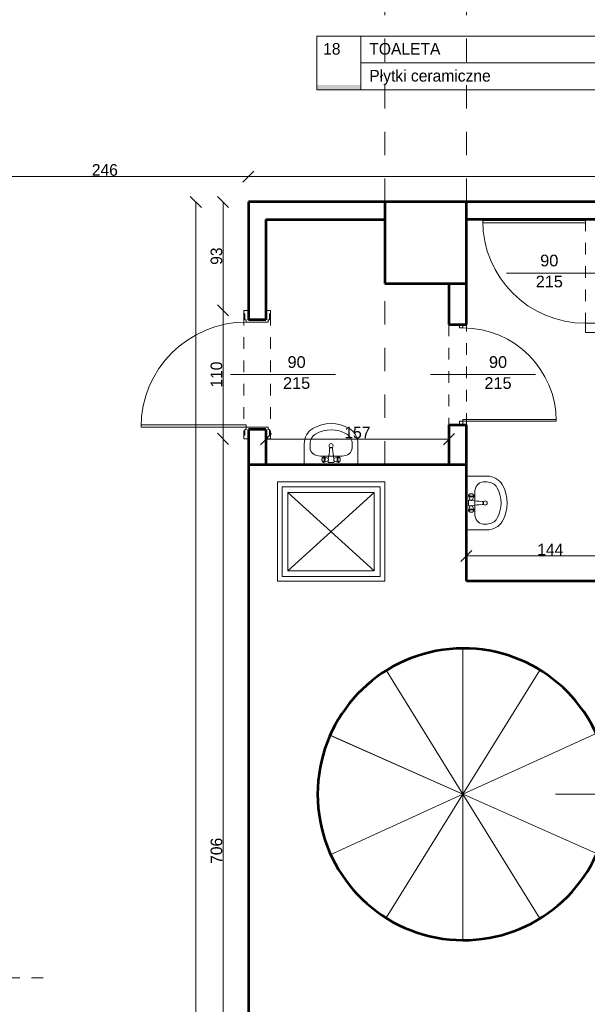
# Model space of a CAD drawing. Header units: inches. Extents: x -21887 to 84279, y -131485 to 67836.
# Tile 18 of 256: x -9347 to -4483, y -24384 to -15948. Entities that reach past the tile are written whole.
import ezdxf

# ---------------------------------------------------------------- set-up
doc = ezdxf.new("R2010")
doc.units = ezdxf.units.IN
doc.header["$MEASUREMENT"] = 0
doc.linetypes.add('Dashed', pattern=[400, 200, -200])
doc.linetypes.add('Dashed copy', pattern=[200, 100, -100])
doc.layers.get('0').update_dxf_attribs({"lineweight": 13})
doc.layers.get('Defpoints').update_dxf_attribs({"lineweight": 13})
for name, color, linetype, lineweight in [('AI_MURY', 7, 'Continuous', 53), ('Dimensioning', 7, 'Continuous', 13), ('DRZWI', 7, 'Continuous', 13), ('dzialowki', 7, 'Continuous', 53), ('Furniture & Equipment', 7, 'Continuous', 13), ('OPISY TABELKI', 7, 'Continuous', 13), ('PODCIAGI', 7, 'Continuous', 13), ('schodzy', 7, 'Continuous', 13)]:
    doc.layers.add(name, color=color, linetype=linetype, lineweight=lineweight)
doc.styles.add('GENERATED_STYLE_7', font='txt')
doc.styles.add('GENERATED_STYLE_8', font='txt')
doc.styles.add('GENERATED_STYLE_9', font='txt')
doc.styles.add('Style-Courier New', font='txt')
doc.dimstyles.new('Dimstyle_4', dxfattribs={"dimtxt": 100, "dimasz": 95, "dimexe": 0, "dimexo": 0, "dimgap": 0.09, "dimtad": 1, "dimdec": 0, "dimlfac": 0.1, "dimzin": 0, "dimdsep": 46, "dimlunit": 5, "dimtxsty": 'GENERATED_STYLE_7', "dimblk": 'ARROWHEAD_6', "dimcen": 0.09, "dimclrd": 161, "dimclre": 161, "dimclrt": 7, "dimadec": 0, "dimazin": 0, "dimtfac": 1, "dimtdec": 0, "dimtmove": 0, "dimatfit": 3, "dimfxl": 0, "dimtolj": 1, "dimtzin": 0, "dimarcsym": 0})
doc.dimstyles.new('Dimstyle_5', dxfattribs={"dimtxt": 100, "dimasz": 95, "dimexe": 0.18, "dimexo": 0, "dimgap": 0.09, "dimtad": 1, "dimtih": 1, "dimtoh": 1, "dimdec": 0, "dimlfac": 0.1, "dimzin": 0, "dimdsep": 46, "dimlunit": 5, "dimtxsty": 'GENERATED_STYLE_7', "dimblk": 'ARROWHEAD_6', "dimcen": 0.09, "dimclrd": 161, "dimclre": 161, "dimclrt": 7, "dimadec": 0, "dimazin": 0, "dimtfac": 1, "dimtdec": 0, "dimtmove": 0, "dimatfit": 3, "dimfxl": 0, "dimtolj": 1, "dimtzin": 0, "dimarcsym": 0})

# ---------------------------------------------------------------- blocks, each defined once
blk = doc.blocks.new('Basin 01_60')
at = {"layer": 'Furniture & Equipment', "color": 9, "linetype": 'Continuous'}
for p, q in [((0, 350), (0, 171.8)), ((460, 350), (0, 350)), ((460, 350), (460, 171.8)), ((138.9, 278.2), (138.9, 278.2)), ((321.1, 278.2), (138.9, 278.2)), ((151.7, 311.7), (151.5, 308.2)), ((151.7, 311.7), (151.5, 308.2)), ((151.5, 308.2), (151.7, 304.7)), ((151.5, 308.2), (151.7, 304.7)), ((152.1, 315), (151.7, 311.7)), ((152.1, 315), (151.7, 311.7)), ((151.7, 304.7), (152.1, 301.4)), ((151.7, 304.7), (152.1, 301.4)), ((152.8, 318.2), (152.1, 315)), ((152.8, 318.2), (152.1, 315)), ((152.1, 301.4), (152.8, 298.2)), ((152.1, 301.4), (152.8, 298.2)), ((153.8, 321.1), (152.8, 318.2)), ((153.8, 321.1), (152.8, 318.2)), ((152.8, 298.2), (153.8, 295.3)), ((152.8, 298.2), (153.8, 295.3)), ((155.1, 323.5), (153.8, 321.1)), ((155.1, 323.5), (153.8, 321.1)), ((153.8, 295.3), (155.1, 292.9)), ((153.8, 295.3), (155.1, 292.9)), ((156.5, 325.5), (155.1, 323.5)), ((156.5, 325.5), (155.1, 323.5)), ((155.1, 292.9), (156.5, 290.9)), ((155.1, 292.9), (156.5, 290.9)), ((158.1, 327), (156.5, 325.5)), ((158.1, 327), (156.5, 325.5)), ((156.5, 290.9), (158.1, 289.4)), ((156.5, 290.9), (158.1, 289.4)), ((162.6, 330.7), (158.1, 327)), ((162.6, 330.7), (158.1, 327)), ((159.8, 327.9), (158.1, 327)), ((159.8, 327.9), (158.1, 327)), ((158.1, 289.4), (159.8, 288.5)), ((162.6, 285.6), (158.1, 289.4)), ((158.1, 289.4), (159.8, 288.5)), ((162.6, 285.6), (158.1, 289.4)), ((161.5, 328.2), (159.8, 327.9)), ((161.5, 328.2), (159.8, 327.9)), ((159.8, 288.5), (161.5, 288.2)), ((159.8, 288.5), (161.5, 288.2)), ((163.2, 327.9), (161.5, 328.2)), ((163.2, 327.9), (161.5, 328.2)), ((161.5, 288.2), (163.2, 288.5)), ((161.5, 288.2), (163.2, 288.5)), ((164.6, 331.8), (162.6, 330.7)), ((164.6, 331.8), (162.6, 330.7)), ((162.6, 285.6), (164.6, 284.6)), ((162.6, 285.6), (164.6, 284.6)), ((164.9, 327), (163.2, 327.9)), ((164.9, 327), (163.2, 327.9)), ((163.2, 288.5), (164.9, 289.4)), ((163.2, 288.5), (164.9, 289.4)), ((166.7, 332.2), (164.6, 331.8)), ((166.7, 332.2), (164.6, 331.8)), ((164.6, 284.6), (166.7, 284.2)), ((164.6, 284.6), (166.7, 284.2)), ((166.5, 325.5), (164.9, 327)), ((166.5, 325.5), (164.9, 327)), ((164.9, 289.4), (166.5, 290.9)), ((164.9, 289.4), (166.5, 290.9)), ((167.9, 323.5), (166.5, 325.5)), ((167.9, 323.5), (166.5, 325.5)), ((166.5, 290.9), (167.9, 292.9)), ((166.5, 290.9), (167.9, 292.9)), ((168.8, 331.8), (166.7, 332.2)), ((168.8, 331.8), (166.7, 332.2)), ((166.7, 284.2), (168.8, 284.6)), ((166.7, 284.2), (168.8, 284.6)), ((169.2, 321.1), (167.9, 323.5)), ((169.2, 321.1), (167.9, 323.5)), ((167.9, 292.9), (169.2, 295.3)), ((167.9, 292.9), (169.2, 295.3)), ((170.8, 330.7), (168.8, 331.8)), ((202.4, 320), (168.8, 331.8)), ((170.8, 330.7), (168.8, 331.8)), ((202.4, 320), (168.8, 331.8)), ((202.4, 296.4), (168.8, 284.6)), ((202.4, 296.4), (168.8, 284.6)), ((168.8, 284.6), (170.8, 285.6)), ((168.8, 284.6), (170.8, 285.6)), ((170.2, 318.2), (169.2, 321.1)), ((170.2, 318.2), (169.2, 321.1)), ((169.2, 295.3), (170.2, 298.2)), ((169.2, 295.3), (170.2, 298.2)), ((170.9, 315), (170.2, 318.2)), ((170.9, 315), (170.2, 318.2)), ((170.2, 298.2), (170.9, 301.4)), ((170.2, 298.2), (170.9, 301.4)), ((172.7, 329), (170.8, 330.7)), ((172.7, 329), (170.8, 330.7)), ((170.8, 285.6), (172.7, 287.4)), ((170.8, 285.6), (172.7, 287.4)), ((171.4, 311.7), (170.9, 315)), ((171.4, 311.7), (170.9, 315)), ((170.9, 301.4), (171.4, 304.7)), ((170.9, 301.4), (171.4, 304.7)), ((171.5, 308.2), (171.4, 311.7)), ((171.5, 308.2), (171.4, 311.7)), ((171.4, 304.7), (171.5, 308.2)), ((171.4, 304.7), (171.5, 308.2)), ((174.4, 326.6), (172.7, 329)), ((174.4, 326.6), (172.7, 329)), ((172.7, 287.4), (174.4, 289.8)), ((172.7, 287.4), (174.4, 289.8)), ((175.9, 323.6), (174.4, 326.6)), ((175.9, 323.6), (174.4, 326.6)), ((174.4, 289.8), (175.9, 292.8)), ((174.4, 289.8), (175.9, 292.8)), ((177.1, 320.2), (175.9, 323.6)), ((177.1, 320.2), (175.9, 323.6)), ((175.9, 292.8), (177.1, 296.2)), ((175.9, 292.8), (177.1, 296.2)), ((178, 316.4), (177.1, 320.2)), ((178, 316.4), (177.1, 320.2)), ((177.1, 296.2), (178, 300)), ((177.1, 296.2), (178, 300)), ((178.5, 312.4), (178, 316.4)), ((178.5, 312.4), (178, 316.4)), ((178, 300), (178.5, 304)), ((178, 300), (178.5, 304)), ((178.7, 308.2), (178.5, 312.4)), ((178.7, 308.2), (178.5, 312.4)), ((178.5, 304), (178.7, 308.2)), ((178.5, 304), (178.7, 308.2)), ((203.4, 319.5), (202.4, 320)), ((203.4, 319.5), (202.4, 320)), ((202.4, 296.4), (203.4, 296.9)), ((202.4, 296.4), (203.4, 296.9)), ((204.3, 318.6), (203.4, 319.5)), ((204.3, 318.6), (203.4, 319.5)), ((203.4, 296.9), (204.3, 297.8)), ((203.4, 296.9), (204.3, 297.8)), ((205.2, 317.4), (204.3, 318.6)), ((205.2, 317.4), (204.3, 318.6)), ((204.3, 297.8), (205.2, 299)), ((204.3, 297.8), (205.2, 299)), ((206.7, 318.2), (204.6, 318.2)), ((206.7, 318.2), (204.6, 318.2)), ((207.1, 298.2), (204.6, 298.2)), ((207.1, 298.2), (204.6, 298.2)), ((205.2, 331.2), (205, 330.7)), ((205.2, 331.2), (205, 330.7)), ((205, 330.7), (205, 330.2)), ((205, 330.7), (205, 330.2)), ((205, 330.2), (205, 318.2)), ((205, 330.2), (205, 318.2)), ((205, 298.2), (205, 296.2)), ((205, 298.2), (205, 296.2)), ((205, 296.2), (205, 295.7)), ((205, 296.2), (205, 295.7)), ((205, 295.7), (205.2, 295.2)), ((205, 295.7), (205.2, 295.2)), ((205.4, 331.7), (205.2, 331.2)), ((205.4, 331.7), (205.2, 331.2)), ((205.9, 315.9), (205.2, 317.4)), ((205.9, 315.9), (205.2, 317.4)), ((205.2, 299), (205.9, 300.5)), ((205.2, 299), (205.9, 300.5)), ((205.2, 295.2), (208.1, 288.3)), ((205.2, 295.2), (208.1, 288.3)), ((205.7, 332.1), (205.4, 331.7)), ((205.7, 332.1), (205.4, 331.7)), ((206.1, 332.5), (205.7, 332.1)), ((206.1, 332.5), (205.7, 332.1)), ((206.5, 314.2), (205.9, 315.9)), ((206.5, 314.2), (205.9, 315.9)), ((205.9, 300.5), (206.5, 302.2)), ((205.9, 300.5), (206.5, 302.2)), ((206.5, 332.8), (206.1, 332.5)), ((206.5, 332.8), (206.1, 332.5)), ((207, 333), (206.5, 332.8)), ((207, 333), (206.5, 332.8)), ((207, 312.3), (206.5, 314.2)), ((207, 312.3), (206.5, 314.2)), ((206.5, 302.2), (207, 304.1)), ((206.5, 302.2), (207, 304.1)), ((207.5, 333.2), (207, 333)), ((207.5, 333.2), (207, 333)), ((207.2, 310.3), (207, 312.3)), ((207.2, 310.3), (207, 312.3)), ((207, 304.1), (207.2, 306.1)), ((207, 304.1), (207.2, 306.1)), ((207.3, 308.2), (207.2, 310.3)), ((207.3, 308.2), (207.2, 310.3)), ((207.2, 306.1), (207.3, 308.2)), ((207.2, 306.1), (207.3, 308.2)), ((208, 333.2), (207.5, 333.2)), ((208, 333.2), (207.5, 333.2)), ((252, 333.2), (208, 333.2)), ((252, 333.2), (208, 333.2)), ((208, 288.6), (210.7, 276.6)), ((208, 288.6), (210.7, 276.6)), ((210.7, 276.6), (213, 260.3)), ((210.7, 276.6), (213, 260.3)), ((213, 260.4), (215, 239.3)), ((213, 260.4), (215, 239.3)), ((247, 260.4), (245, 239.3)), ((247, 260.4), (245, 239.3)), ((249.3, 276.6), (247, 260.3)), ((249.3, 276.6), (247, 260.3)), ((252, 288.6), (249.3, 276.6)), ((252, 288.6), (249.3, 276.6)), ((254.8, 295.2), (251.9, 288.3)), ((254.8, 295.2), (251.9, 288.3)), ((252.5, 333.2), (252, 333.2)), ((252.5, 333.2), (252, 333.2)), ((253, 333), (252.5, 333.2)), ((253, 333), (252.5, 333.2)), ((252.8, 310.3), (252.7, 308.2)), ((252.8, 310.3), (252.7, 308.2)), ((252.7, 308.2), (252.8, 306.1)), ((252.7, 308.2), (252.8, 306.1)), ((253, 312.3), (252.8, 310.3)), ((253, 312.3), (252.8, 310.3)), ((252.8, 306.1), (253, 304.1)), ((252.8, 306.1), (253, 304.1)), ((253.5, 332.8), (253, 333)), ((253.5, 332.8), (253, 333)), ((253.5, 314.2), (253, 312.3)), ((253.5, 314.2), (253, 312.3)), ((253, 304.1), (253.5, 302.2)), ((253, 304.1), (253.5, 302.2)), ((255.4, 298.2), (253.2, 298.2)), ((255.4, 298.2), (253.2, 298.2)), ((253.9, 332.5), (253.5, 332.8)), ((253.9, 332.5), (253.5, 332.8)), ((255.4, 318.2), (253.5, 318.2)), ((255.4, 318.2), (253.5, 318.2)), ((254.1, 315.9), (253.5, 314.2)), ((254.1, 315.9), (253.5, 314.2)), ((253.5, 302.2), (254.1, 300.5)), ((253.5, 302.2), (254.1, 300.5)), ((254.3, 332.1), (253.9, 332.5)), ((254.3, 332.1), (253.9, 332.5)), ((254.8, 317.4), (254.1, 315.9)), ((254.8, 317.4), (254.1, 315.9)), ((254.1, 300.5), (254.8, 299)), ((254.1, 300.5), (254.8, 299)), ((254.6, 331.7), (254.3, 332.1)), ((254.6, 331.7), (254.3, 332.1)), ((254.8, 331.2), (254.6, 331.7)), ((254.8, 331.2), (254.6, 331.7)), ((255, 330.7), (254.8, 331.2)), ((255, 330.7), (254.8, 331.2)), ((255.7, 318.6), (254.8, 317.4)), ((255.7, 318.6), (254.8, 317.4)), ((254.8, 299), (255.7, 297.8)), ((254.8, 299), (255.7, 297.8)), ((254.8, 295.2), (255, 295.7)), ((254.8, 295.2), (255, 295.7)), ((255, 330.2), (255, 330.7)), ((255, 330.2), (255, 330.7)), ((255, 318.2), (255, 330.2)), ((255, 318.2), (255, 330.2)), ((255, 296.2), (255, 298.2)), ((255, 296.2), (255, 298.2)), ((255, 295.7), (255, 296.2)), ((255, 295.7), (255, 296.2)), ((256.6, 319.5), (255.7, 318.6)), ((256.6, 319.5), (255.7, 318.6)), ((255.7, 297.8), (256.6, 296.9)), ((255.7, 297.8), (256.6, 296.9)), ((257.6, 320), (256.6, 319.5)), ((257.6, 320), (256.6, 319.5)), ((256.6, 296.9), (257.6, 296.4)), ((256.6, 296.9), (257.6, 296.4)), ((257.6, 320), (291.2, 331.8)), ((257.6, 320), (291.2, 331.8)), ((257.6, 296.4), (291.2, 284.6)), ((257.6, 296.4), (291.2, 284.6)), ((281.5, 312.4), (281.3, 308.2)), ((281.5, 312.4), (281.3, 308.2)), ((281.3, 308.2), (281.5, 304)), ((281.3, 308.2), (281.5, 304)), ((282, 316.4), (281.5, 312.4)), ((282, 316.4), (281.5, 312.4)), ((281.5, 304), (282, 300)), ((281.5, 304), (282, 300)), ((282.9, 320.2), (282, 316.4)), ((282.9, 320.2), (282, 316.4)), ((282, 300), (282.9, 296.2)), ((282, 300), (282.9, 296.2)), ((284.1, 323.6), (282.9, 320.2)), ((284.1, 323.6), (282.9, 320.2)), ((282.9, 296.2), (284.1, 292.8)), ((282.9, 296.2), (284.1, 292.8)), ((285.6, 326.6), (284.1, 323.6)), ((285.6, 326.6), (284.1, 323.6)), ((284.1, 292.8), (285.6, 289.8)), ((284.1, 292.8), (285.6, 289.8)), ((287.3, 329), (285.6, 326.6)), ((287.3, 329), (285.6, 326.6)), ((285.6, 289.8), (287.3, 287.4)), ((285.6, 289.8), (287.3, 287.4)), ((289.2, 330.7), (287.3, 329)), ((289.2, 330.7), (287.3, 329)), ((287.3, 287.4), (289.2, 285.6)), ((287.3, 287.4), (289.2, 285.6)), ((288.6, 311.7), (288.5, 308.2)), ((288.6, 311.7), (288.5, 308.2)), ((288.5, 308.2), (288.6, 304.7)), ((288.5, 308.2), (288.6, 304.7)), ((289.1, 315), (288.6, 311.7)), ((289.1, 315), (288.6, 311.7)), ((288.6, 304.7), (289.1, 301.4)), ((288.6, 304.7), (289.1, 301.4)), ((289.8, 318.2), (289.1, 315)), ((289.8, 318.2), (289.1, 315)), ((289.1, 301.4), (289.8, 298.2)), ((289.1, 301.4), (289.8, 298.2)), ((291.2, 331.8), (289.2, 330.7)), ((291.2, 331.8), (289.2, 330.7)), ((289.2, 285.6), (291.2, 284.6)), ((289.2, 285.6), (291.2, 284.6)), ((290.8, 321.1), (289.8, 318.2)), ((290.8, 321.1), (289.8, 318.2)), ((289.8, 298.2), (290.8, 295.3)), ((289.8, 298.2), (290.8, 295.3)), ((292.1, 323.5), (290.8, 321.1)), ((292.1, 323.5), (290.8, 321.1)), ((290.8, 295.3), (292.1, 292.9)), ((290.8, 295.3), (292.1, 292.9)), ((293.3, 332.2), (291.2, 331.8)), ((293.3, 332.2), (291.2, 331.8)), ((291.2, 284.6), (293.3, 284.2)), ((291.2, 284.6), (293.3, 284.2)), ((293.5, 325.5), (292.1, 323.5)), ((293.5, 325.5), (292.1, 323.5)), ((292.1, 292.9), (293.5, 290.9)), ((292.1, 292.9), (293.5, 290.9)), ((295.4, 331.8), (293.3, 332.2)), ((295.4, 331.8), (293.3, 332.2)), ((293.3, 284.2), (295.4, 284.6)), ((293.3, 284.2), (295.4, 284.6)), ((295.1, 327), (293.5, 325.5)), ((295.1, 327), (293.5, 325.5)), ((293.5, 290.9), (295.1, 289.4)), ((293.5, 290.9), (295.1, 289.4)), ((296.8, 327.9), (295.1, 327)), ((296.8, 327.9), (295.1, 327)), ((295.1, 289.4), (296.8, 288.5)), ((295.1, 289.4), (296.8, 288.5)), ((297.4, 330.7), (295.4, 331.8)), ((297.4, 330.7), (295.4, 331.8)), ((295.4, 284.6), (297.4, 285.6)), ((295.4, 284.6), (297.4, 285.6)), ((298.5, 328.2), (296.8, 327.9)), ((298.5, 328.2), (296.8, 327.9)), ((296.8, 288.5), (298.5, 288.2)), ((296.8, 288.5), (298.5, 288.2)), ((297.4, 330.7), (301.9, 327)), ((297.4, 330.7), (301.9, 327)), ((297.4, 285.6), (301.9, 289.4)), ((297.4, 285.6), (301.9, 289.4)), ((300.2, 327.9), (298.5, 328.2)), ((300.2, 327.9), (298.5, 328.2)), ((298.5, 288.2), (300.2, 288.5)), ((298.5, 288.2), (300.2, 288.5)), ((301.9, 327), (300.2, 327.9)), ((301.9, 327), (300.2, 327.9)), ((300.2, 288.5), (301.9, 289.4)), ((300.2, 288.5), (301.9, 289.4)), ((303.5, 325.5), (301.9, 327)), ((303.5, 325.5), (301.9, 327)), ((301.9, 289.4), (303.5, 290.9)), ((301.9, 289.4), (303.5, 290.9)), ((304.9, 323.5), (303.5, 325.5)), ((304.9, 323.5), (303.5, 325.5)), ((303.5, 290.9), (304.9, 292.9)), ((303.5, 290.9), (304.9, 292.9)), ((306.2, 321.1), (304.9, 323.5)), ((306.2, 321.1), (304.9, 323.5)), ((304.9, 292.9), (306.2, 295.3)), ((304.9, 292.9), (306.2, 295.3)), ((307.2, 318.2), (306.2, 321.1)), ((307.2, 318.2), (306.2, 321.1)), ((306.2, 295.3), (307.2, 298.2)), ((306.2, 295.3), (307.2, 298.2)), ((307.9, 315), (307.2, 318.2)), ((307.9, 315), (307.2, 318.2)), ((307.2, 298.2), (307.9, 301.4)), ((307.2, 298.2), (307.9, 301.4)), ((308.3, 311.7), (307.9, 315)), ((308.3, 311.7), (307.9, 315)), ((307.9, 301.4), (308.3, 304.7)), ((307.9, 301.4), (308.3, 304.7)), ((308.5, 308.2), (308.3, 311.7)), ((308.5, 308.2), (308.3, 311.7)), ((308.3, 304.7), (308.5, 308.2)), ((308.3, 304.7), (308.5, 308.2)), ((50, 207.5), (50, 171.8)), ((215, 239.3), (216.8, 216.1)), ((215, 239.3), (216.8, 216.1)), ((217, 214), (216.8, 216.1)), ((217, 214), (216.8, 216.1)), ((217, 213.9), (217, 214)), ((217, 213.9), (217, 214)), ((217.6, 211.9), (217, 213.9)), ((217.6, 211.9), (217, 213.9)), ((218.6, 210.1), (217.6, 211.9)), ((218.6, 210.1), (217.6, 211.9)), ((220, 208.3), (218.6, 210.1)), ((220, 208.3), (218.6, 210.1)), ((221.6, 206.9), (220, 208.3)), ((221.6, 206.9), (220, 208.3)), ((223.5, 205.7), (221.6, 206.9)), ((223.5, 205.7), (221.6, 206.9)), ((225.6, 204.9), (223.5, 205.7)), ((225.6, 204.9), (223.5, 205.7)), ((225, 204.9), (223.9, 205.6)), ((226.6, 204.2), (225, 204.9)), ((227.7, 204.3), (225.6, 204.9)), ((227.7, 204.3), (225.6, 204.9)), ((228.3, 203.8), (226.6, 204.2)), ((230, 204.2), (227.7, 204.3)), ((230, 204.2), (227.7, 204.3)), ((230, 203.7), (228.3, 203.8)), ((232.3, 204.3), (230, 204.2)), ((232.3, 204.3), (230, 204.2)), ((231.7, 203.8), (230, 203.7)), ((233.4, 204.2), (231.7, 203.8)), ((234.4, 204.9), (232.3, 204.3)), ((234.4, 204.9), (232.3, 204.3)), ((235, 204.9), (233.4, 204.2)), ((236.5, 205.7), (234.4, 204.9)), ((236.5, 205.7), (234.4, 204.9)), ((236.1, 205.6), (235, 204.9)), ((238.4, 206.9), (236.5, 205.7)), ((238.4, 206.9), (236.5, 205.7)), ((240, 208.3), (238.4, 206.9)), ((240, 208.3), (238.4, 206.9)), ((241.4, 210.1), (240, 208.3)), ((241.4, 210.1), (240, 208.3)), ((242.4, 211.9), (241.4, 210.1)), ((242.4, 211.9), (241.4, 210.1)), ((243, 213.9), (242.4, 211.9)), ((243, 213.9), (242.4, 211.9)), ((243.2, 216.1), (243, 214)), ((243.2, 216.1), (243, 214)), ((243, 213.9), (243, 214)), ((243, 213.9), (243, 214)), ((245, 239.3), (243.2, 216.1)), ((245, 239.3), (243.2, 216.1)), ((410, 207.5), (410, 171.8))]:
    blk.add_line(p, q, dxfattribs=at)
at = {"layer": 'Furniture & Equipment', "color": 9, "linetype": 'Continuous', "flags": 128}
for points in [[(138.9, 278.2), (121.6, 276.9), (104.9, 272.8), (89.5, 266.3), (76, 257.5), (65, 246.8), (56.8, 234.5), (51.7, 221.3), (50, 207.5)], [(410, 207.5), (408.3, 221.3), (403.2, 234.5), (395, 246.8), (384, 257.5), (370.5, 266.3), (355.1, 272.8), (338.4, 276.9), (321.1, 278.2)], [(0, 171.8), (1.2, 152.1), (5, 132.7), (11.1, 114.1), (19.5, 96.5), (30.1, 80.2), (42.7, 65.6), (56.9, 52.9), (72.7, 42.3)], [(50, 171.8), (50.8, 159.2), (53.2, 146.8), (57.1, 134.9), (62.5, 123.6), (69.3, 113.2), (77.3, 103.8), (86.4, 95.7), (96.5, 89)], [(363.5, 89), (373.6, 95.7), (382.7, 103.8), (390.7, 113.2), (397.5, 123.6), (402.9, 134.9), (406.8, 146.8), (409.2, 159.2), (410, 171.8)], [(387.3, 42.3), (403.1, 52.9), (417.3, 65.6), (429.9, 80.2), (440.5, 96.5), (448.9, 114.1), (455, 132.7), (458.8, 152.1), (460, 171.8)], [(96.5, 89), (128, 73.4), (161.1, 62.2), (195.3, 55.3), (230, 53), (264.7, 55.3), (298.9, 62.2), (332, 73.4), (363.5, 89)], [(72.7, 42.3), (109.8, 24), (148.8, 10.8), (189.1, 2.7), (230, 0), (270.9, 2.7), (311.2, 10.8), (350.2, 24), (387.3, 42.3)]]:
    blk.add_lwpolyline(points, dxfattribs=at)
at = {"layer": 'Furniture & Equipment', "color": 9, "linetype": 'Continuous'}
blk.add_circle((230, 188.9), 17.5, dxfattribs=at)
blk = doc.blocks.new('ARROWHEAD_6')
at = {"color": 0, "linetype": 'Continuous'}
for p, q in [((0, 0), (-1, 0)), ((-0.5, -0.5), (0.5, 0.5))]:
    blk.add_line(p, q, dxfattribs=at)
blk = doc.blocks.new('*U1165')
at = {"layer": 'Defpoints', "color": 0, "linetype": 'Continuous'}
for p in [(-5519.5, -20542.4), (-4082, -20542.4), (-4082, -20854)]:
    blk.add_point(p, dxfattribs=at)
at = {"layer": 'Dimensioning', "color": 161, "linetype": 'Continuous', "lineweight": -2}
for p, q in [((-5519.5, -20542.4), (-5519.5, -20542.6)), ((-5424.5, -20542.4), (-4177, -20542.4)), ((-4082, -20542.6), (-4082, -20542.3))]:
    blk.add_line(p, q, dxfattribs=at)
at = {"layer": 'Dimensioning', "color": 161, "linetype": 'Continuous', "lineweight": -2, "xscale": 95, "yscale": 95, "zscale": 95, "rotation": 180}
blk.add_blockref('ARROWHEAD_6', (-5519.5, -20542.4), dxfattribs=at)
at = {"layer": 'Dimensioning', "color": 161, "linetype": 'Continuous', "lineweight": -2, "xscale": 95, "yscale": 95, "zscale": 95}
blk.add_blockref('ARROWHEAD_6', (-4082, -20542.4), dxfattribs=at)
at = {"layer": 'Dimensioning', "color": 7, "linetype": 'Continuous', "insert": (-4800.7, -20488), "char_height": 100, "attachment_point": 5, "style": 'GENERATED_STYLE_7'}
blk.add_mtext('144', dxfattribs=at)
blk = doc.blocks.new('*D2156')
at = {"layer": 'Defpoints'}
for p in [(-5519.5, -20542.4), (-4800.7, -20542.4), (-4082, -20542.4), (-4082, -20854)]:
    blk.add_point(p, dxfattribs=at)
at = {"layer": 'Dimensioning', "color": 161, "linetype": 'Continuous'}
blk.add_blockref('*U1165', (0, 0), dxfattribs=at)
blk = doc.blocks.new('*U1282')
at = {"layer": 'Defpoints', "color": 0, "linetype": 'Continuous'}
for p in [(-9847.3, -17287.4), (-7387.4, -17292.4), (-7387.4, -17509.3)]:
    blk.add_point(p, dxfattribs=at)
at = {"layer": 'Dimensioning', "color": 161, "linetype": 'Continuous', "lineweight": -2}
for p, q in [((-9847.3, -17292.3), (-9847.3, -17292.6)), ((-9752.3, -17292.4), (-7482.4, -17292.4)), ((-7387.4, -17292.6), (-7387.4, -17292.3))]:
    blk.add_line(p, q, dxfattribs=at)
at = {"layer": 'Dimensioning', "color": 161, "linetype": 'Continuous', "lineweight": -2, "xscale": 95, "yscale": 95, "zscale": 95, "rotation": 180}
blk.add_blockref('ARROWHEAD_6', (-9847.3, -17292.4), dxfattribs=at)
at = {"layer": 'Dimensioning', "color": 161, "linetype": 'Continuous', "lineweight": -2, "xscale": 95, "yscale": 95, "zscale": 95}
blk.add_blockref('ARROWHEAD_6', (-7387.4, -17292.4), dxfattribs=at)
at = {"layer": 'Dimensioning', "color": 7, "linetype": 'Continuous', "insert": (-8617.3, -17236.1), "char_height": 100, "attachment_point": 5, "style": 'GENERATED_STYLE_7'}
blk.add_mtext('246', dxfattribs=at)
blk = doc.blocks.new('*D2423')
at = {"layer": 'Defpoints'}
for p in [(-9847.3, -17287.4), (-8617.3, -17292.4), (-7387.4, -17292.4), (-7387.4, -17509.3)]:
    blk.add_point(p, dxfattribs=at)
at = {"layer": 'Dimensioning', "color": 161, "linetype": 'Continuous'}
blk.add_blockref('*U1282', (0, 0), dxfattribs=at)
blk = doc.blocks.new('*U1283')
at = {"layer": 'Defpoints', "color": 0, "linetype": 'Continuous'}
for p in [(-879.5, -17292.4), (-7387.4, -17509.3), (-879.5, -17509.3)]:
    blk.add_point(p, dxfattribs=at)
at = {"layer": 'Dimensioning', "color": 161, "linetype": 'Continuous', "lineweight": -2}
for p, q in [((-7387.4, -17292.6), (-7387.4, -17292.3)), ((-7292.4, -17292.4), (-974.5, -17292.4)), ((-879.5, -17292.6), (-879.5, -17292.3))]:
    blk.add_line(p, q, dxfattribs=at)
at = {"layer": 'Dimensioning', "color": 161, "linetype": 'Continuous', "lineweight": -2, "xscale": 95, "yscale": 95, "zscale": 95, "rotation": 180}
blk.add_blockref('ARROWHEAD_6', (-7387.4, -17292.4), dxfattribs=at)
at = {"layer": 'Dimensioning', "color": 161, "linetype": 'Continuous', "lineweight": -2, "xscale": 95, "yscale": 95, "zscale": 95}
blk.add_blockref('ARROWHEAD_6', (-879.5, -17292.4), dxfattribs=at)
at = {"layer": 'Dimensioning', "color": 7, "linetype": 'Continuous', "insert": (-4133.4, -17236.1), "char_height": 100, "attachment_point": 5, "style": 'GENERATED_STYLE_7'}
blk.add_mtext('651', dxfattribs=at)
blk = doc.blocks.new('*D2424')
at = {"layer": 'Defpoints'}
for p in [(-4133.4, -17292.4), (-879.5, -17292.4), (-7387.4, -17509.3), (-879.5, -17509.3)]:
    blk.add_point(p, dxfattribs=at)
at = {"layer": 'Dimensioning', "color": 161, "linetype": 'Continuous'}
blk.add_blockref('*U1283', (0, 0), dxfattribs=at)
blk = doc.blocks.new('*U378')
at = {"layer": 'Defpoints', "color": 0, "linetype": 'Continuous'}
for p in [(-7838.2, -17509.3), (-7387.4, -17509.3), (-7838.2, -34109.3)]:
    blk.add_point(p, dxfattribs=at)
at = {"layer": 'Dimensioning', "color": 161, "linetype": 'Continuous', "lineweight": -2}
for p, q in [((-7838, -17509.3), (-7838.2, -17509.3)), ((-7838.2, -34014.3), (-7838.2, -17604.3))]:
    blk.add_line(p, q, dxfattribs=at)
at = {"layer": 'Dimensioning', "color": 161, "linetype": 'Continuous', "lineweight": -2, "xscale": 95, "yscale": 95, "zscale": 95}
for p, rotation in [((-7838.2, -17509.3), 90), ((-7838.2, -34109.3), 270)]:
    blk.add_blockref('ARROWHEAD_6', p, dxfattribs=dict(at, rotation=rotation))
at = {"layer": 'Dimensioning', "color": 7, "linetype": 'Continuous', "insert": (-7894.5, -25809.3), "char_height": 100, "attachment_point": 5, "rotation": 90, "style": 'GENERATED_STYLE_7'}
blk.add_mtext('1660', dxfattribs=at)
blk = doc.blocks.new('*D2427')
at = {"layer": 'Defpoints'}
for p in [(-7838.2, -17509.3), (-7387.4, -17509.3), (-7838.2, -25809.3), (-7838.2, -34109.3)]:
    blk.add_point(p, dxfattribs=at)
at = {"layer": 'Dimensioning', "color": 161, "linetype": 'Continuous'}
blk.add_blockref('*U378', (0, 0), dxfattribs=at)
blk = doc.blocks.new('*U1314')
at = {"layer": 'Defpoints', "color": 0, "linetype": 'Continuous'}
for p in [(-5669.5, -19542.4), (-5669.5, -19542.4), (-7237.4, -19759.3)]:
    blk.add_point(p, dxfattribs=at)
at = {"layer": 'Dimensioning', "color": 161, "linetype": 'Continuous', "lineweight": -2}
for p, q in [((-7237.4, -19542.6), (-7237.4, -19542.3)), ((-7142.4, -19542.4), (-5764.5, -19542.4)), ((-5669.5, -19542.4), (-5669.5, -19542.6))]:
    blk.add_line(p, q, dxfattribs=at)
at = {"layer": 'Dimensioning', "color": 161, "linetype": 'Continuous', "lineweight": -2, "xscale": 95, "yscale": 95, "zscale": 95, "rotation": 180}
blk.add_blockref('ARROWHEAD_6', (-7237.4, -19542.4), dxfattribs=at)
at = {"layer": 'Dimensioning', "color": 161, "linetype": 'Continuous', "lineweight": -2, "xscale": 95, "yscale": 95, "zscale": 95}
blk.add_blockref('ARROWHEAD_6', (-5669.5, -19542.4), dxfattribs=at)
at = {"layer": 'Dimensioning', "color": 7, "linetype": 'Continuous', "insert": (-6453.4, -19486.7), "char_height": 100, "attachment_point": 5, "style": 'GENERATED_STYLE_7'}
blk.add_mtext('157', dxfattribs=at)
blk = doc.blocks.new('*D2465')
at = {"layer": 'Defpoints'}
for p in [(-6453.4, -19542.4), (-5669.5, -19542.4), (-5669.5, -19542.4), (-7237.4, -19759.3)]:
    blk.add_point(p, dxfattribs=at)
at = {"layer": 'Dimensioning', "color": 161, "linetype": 'Continuous'}
blk.add_blockref('*U1314', (0, 0), dxfattribs=at)
blk = doc.blocks.new('*U435')
at = {"layer": 'Defpoints', "color": 0, "linetype": 'Continuous'}
for p in [(-7604.2, -19539.3), (-7387.4, -19539.3), (-7387.4, -26599.3)]:
    blk.add_point(p, dxfattribs=at)
at = {"layer": 'Dimensioning', "color": 161, "linetype": 'Continuous', "lineweight": -2}
for p, q in [((-7604, -19539.3), (-7604.2, -19539.3)), ((-7604.2, -26504.3), (-7604.2, -19634.3)), ((-7604, -26599.3), (-7604.2, -26599.3))]:
    blk.add_line(p, q, dxfattribs=at)
at = {"layer": 'Dimensioning', "color": 161, "linetype": 'Continuous', "lineweight": -2, "xscale": 95, "yscale": 95, "zscale": 95}
for p, rotation in [((-7604.2, -19539.3), 90), ((-7604.2, -26599.3), 270)]:
    blk.add_blockref('ARROWHEAD_6', p, dxfattribs=dict(at, rotation=rotation))
at = {"layer": 'Dimensioning', "color": 7, "linetype": 'Continuous', "insert": (-7660.5, -23069.3), "char_height": 100, "attachment_point": 5, "rotation": 90, "style": 'GENERATED_STYLE_7'}
blk.add_mtext('706', dxfattribs=at)
blk = doc.blocks.new('*D2576')
at = {"layer": 'Defpoints'}
for p in [(-7604.2, -19539.3), (-7387.4, -19539.3), (-7604.2, -23069.3), (-7387.4, -26599.3)]:
    blk.add_point(p, dxfattribs=at)
at = {"layer": 'Dimensioning', "color": 161, "linetype": 'Continuous'}
blk.add_blockref('*U435', (0, 0), dxfattribs=at)
blk = doc.blocks.new('*U436')
at = {"layer": 'Defpoints', "color": 0, "linetype": 'Continuous'}
for p in [(-7604.2, -18439.3), (-7387.4, -18439.3), (-7387.4, -19539.3)]:
    blk.add_point(p, dxfattribs=at)
at = {"layer": 'Dimensioning', "color": 161, "linetype": 'Continuous', "lineweight": -2}
for p, q in [((-7604, -18439.3), (-7604.2, -18439.3)), ((-7604.2, -19444.3), (-7604.2, -18534.3)), ((-7604, -19539.3), (-7604.2, -19539.3))]:
    blk.add_line(p, q, dxfattribs=at)
at = {"layer": 'Dimensioning', "color": 161, "linetype": 'Continuous', "lineweight": -2, "xscale": 95, "yscale": 95, "zscale": 95}
for p, rotation in [((-7604.2, -18439.3), 90), ((-7604.2, -19539.3), 270)]:
    blk.add_blockref('ARROWHEAD_6', p, dxfattribs=dict(at, rotation=rotation))
at = {"layer": 'Dimensioning', "color": 7, "linetype": 'Continuous', "insert": (-7660.5, -18989.3), "char_height": 100, "attachment_point": 5, "rotation": 90, "style": 'GENERATED_STYLE_7'}
blk.add_mtext('110', dxfattribs=at)
blk = doc.blocks.new('*D2577')
at = {"layer": 'Defpoints'}
for p in [(-7604.2, -18439.3), (-7387.4, -18439.3), (-7604.2, -18989.3), (-7387.4, -19539.3)]:
    blk.add_point(p, dxfattribs=at)
at = {"layer": 'Dimensioning', "color": 161, "linetype": 'Continuous'}
blk.add_blockref('*U436', (0, 0), dxfattribs=at)
blk = doc.blocks.new('*U437')
at = {"layer": 'Defpoints', "color": 0, "linetype": 'Continuous'}
for p in [(-7604.2, -17509.3), (-7387.4, -17509.3), (-7387.4, -18439.3)]:
    blk.add_point(p, dxfattribs=at)
at = {"layer": 'Dimensioning', "color": 161, "linetype": 'Continuous', "lineweight": -2}
for p, q in [((-7604, -17509.3), (-7604.2, -17509.3)), ((-7604.2, -18344.3), (-7604.2, -17604.3)), ((-7604, -18439.3), (-7604.2, -18439.3))]:
    blk.add_line(p, q, dxfattribs=at)
at = {"layer": 'Dimensioning', "color": 161, "linetype": 'Continuous', "lineweight": -2, "xscale": 95, "yscale": 95, "zscale": 95}
for p, rotation in [((-7604.2, -17509.3), 90), ((-7604.2, -18439.3), 270)]:
    blk.add_blockref('ARROWHEAD_6', p, dxfattribs=dict(at, rotation=rotation))
at = {"layer": 'Dimensioning', "color": 7, "linetype": 'Continuous', "insert": (-7660.5, -17974.3), "char_height": 100, "attachment_point": 5, "rotation": 90, "style": 'GENERATED_STYLE_7'}
blk.add_mtext('93', dxfattribs=at)
blk = doc.blocks.new('*D2578')
at = {"layer": 'Defpoints'}
for p in [(-7604.2, -17509.3), (-7387.4, -17509.3), (-7604.2, -17974.3), (-7387.4, -18439.3)]:
    blk.add_point(p, dxfattribs=at)
at = {"layer": 'Dimensioning', "color": 161, "linetype": 'Continuous'}
blk.add_blockref('*U437', (0, 0), dxfattribs=at)
blk = doc.blocks.new('*U438')
at = {"layer": 'Defpoints', "color": 0, "linetype": 'Continuous'}
for p in [(-5519.5, -17659.3), (-2325.3, -17659.3), (-5519.5, -20759.3)]:
    blk.add_point(p, dxfattribs=at)
at = {"layer": 'Dimensioning', "color": 161, "linetype": 'Continuous', "lineweight": -2}
for p, q in [((-2325.5, -17659.3), (-2325.3, -17659.3)), ((-2325.3, -20664.3), (-2325.3, -17754.3)), ((-2325.5, -20759.3), (-2325.3, -20759.3))]:
    blk.add_line(p, q, dxfattribs=at)
at = {"layer": 'Dimensioning', "color": 161, "linetype": 'Continuous', "lineweight": -2, "xscale": 95, "yscale": 95, "zscale": 95}
for p, rotation in [((-2325.3, -17659.3), 90), ((-2325.3, -20759.3), 270)]:
    blk.add_blockref('ARROWHEAD_6', p, dxfattribs=dict(at, rotation=rotation))
at = {"layer": 'Dimensioning', "color": 7, "linetype": 'Continuous', "insert": (-2381.6, -19209.3), "char_height": 100, "attachment_point": 5, "rotation": 90, "style": 'GENERATED_STYLE_7'}
blk.add_mtext('310', dxfattribs=at)
blk = doc.blocks.new('*D2579')
at = {"layer": 'Defpoints'}
for p in [(-5519.5, -17659.3), (-2325.3, -17659.3), (-2325.3, -19209.3), (-5519.5, -20759.3)]:
    blk.add_point(p, dxfattribs=at)
at = {"layer": 'Dimensioning', "color": 161, "linetype": 'Continuous'}
blk.add_blockref('*U438', (0, 0), dxfattribs=at)

msp = doc.modelspace()

# ---------------------------------------------------------------- hatches: boundary and pattern name
at = {"layer": 'OPISY TABELKI', "extrusion": (0, 0, -1)}
msp.add_hatch(color=7, dxfattribs=at).paths.add_polyline_path([(6423.2, -16549.4), (6423.2, -16507.2), (6799.6, -16507.2), (6799.6, -16549.4)], flags=16)

# ---------------------------------------------------------------- linework, layer by layer
at = {"layer": 'AI_MURY', "color": 7, "linetype": 'Continuous'}
for p, q in [((-6219.5, -17509.3), (-6219.5, -18209.3)), ((-5519.5, -17509.3), (-6219.5, -17509.3)), ((-5519.5, -18209.3), (-5519.5, -17509.3)), ((-6219.5, -18209.3), (-5519.5, -18209.3)), ((-7387.4, -19759.3), (-7387.4, -26599.3)), ((-7387.4, -19759.3), (-5519.5, -19759.3)), ((-5519.5, -20759.3), (-5519.5, -19759.3)), ((-4082, -20759.3), (-5519.5, -20759.3))]:
    msp.add_line(p, q, dxfattribs=at)
msp.add_arc((-5544.1, -22584.7), 1250, 16.2602, 343.7398, dxfattribs=at)
at = {"layer": 'DRZWI', "color": 5, "linetype": 'Continuous'}
msp.add_line((-8307.4, -19419.3), (-8307.4, -19439.3), dxfattribs=at)
at = {"layer": 'DRZWI', "color": 9, "linetype": 'Continuous'}
for p, q in [((-7098.2, -19949.3), (-6259.5, -19949.3)), ((-7098.2, -19949.3), (-7098.2, -20719.3)), ((-6259.5, -19949.3), (-6259.5, -20719.3)), ((-6309.5, -20669.3), (-7048.2, -19999.3)), ((-7048.2, -19999.3), (-6309.5, -19999.3)), ((-6309.5, -19999.3), (-7048.2, -20669.3)), ((-7048.2, -19999.3), (-7048.2, -20669.3)), ((-6309.5, -19999.3), (-6309.5, -20669.3)), ((-7098.2, -20719.3), (-6259.5, -20719.3)), ((-7048.2, -20669.3), (-6309.5, -20669.3))]:
    msp.add_line(p, q, dxfattribs=at)
at = {"layer": 'DRZWI', "color": 220, "linetype": 'Continuous'}
msp.add_line((-2906.1, -22584.7), (-4756.9, -22584.7), dxfattribs=at)
at = {"layer": 'dzialowki', "color": 12, "linetype": 'Continuous'}
for p, q in [((-7387.4, -17509.3), (-7387.4, -18519.3)), ((-6219.5, -17509.3), (-7387.4, -17509.3)), ((-799.5, -17509.3), (-5519.5, -17509.3)), ((-7237.4, -17659.3), (-7237.4, -18519.3)), ((-7237.4, -17659.3), (-6219.5, -17659.3)), ((-1959.7, -17659.3), (-5519.5, -17659.3)), ((-5669.5, -18209.3), (-5669.5, -18559.3)), ((-5519.5, -18559.3), (-5519.5, -18209.3)), ((-7237.4, -18519.3), (-7387.4, -18519.3)), ((-5669.5, -18559.3), (-5519.5, -18559.3)), ((-7387.4, -19459.3), (-7387.4, -19759.3)), ((-7237.4, -19459.3), (-7387.4, -19459.3)), ((-7237.4, -19459.3), (-7237.4, -19759.3)), ((-5669.5, -19419.3), (-5519.5, -19419.3)), ((-5669.5, -19419.3), (-5669.5, -19759.3)), ((-5519.5, -19759.3), (-5519.5, -19419.3))]:
    msp.add_line(p, q, dxfattribs=at)
at = {"layer": 'OPISY TABELKI', "color": 7, "linetype": 'Continuous'}
for p, q in [((-6799.6, -16088.6), (-6799.6, -16549.4)), ((-6799.6, -16088.6), (-3929.9, -16088.6)), ((-6423.2, -16088.6), (-6423.2, -16549.4)), ((-6423.2, -16319), (-3929.9, -16319)), ((-6799.6, -16549.4), (-3929.9, -16549.4))]:
    msp.add_line(p, q, dxfattribs=at)
at = {"layer": 'PODCIAGI', "color": 7, "linetype": 'Dashed'}
for p, q in [((-6219.5, -17509.3), (-6219.5, -14909.3)), ((-5519.5, -17509.3), (-5519.5, -14909.3)), ((-6219.5, -19759.3), (-6219.5, -18209.3))]:
    msp.add_line(p, q, dxfattribs=at)
at = {"layer": 'PODCIAGI', "color": 9, "linetype": 'Continuous'}
for p, q in [((-4499.7, -17669.3), (-5379.7, -17669.3)), ((-4499.7, -17689.3), (-5379.4, -17689.3)), ((-4518.8, -17669.3), (-4598.8, -17669.3)), ((-4276, -18119.3), (-5176, -18119.3)), ((-4499.7, -18629.3), (-4499.7, -18549.3)), ((-4419.7, -18549.3), (-4499.7, -18549.3)), ((-4499.7, -18629.3), (-3282.8, -18629.3))]:
    msp.add_line(p, q, dxfattribs=at)
at = {"layer": 'PODCIAGI', "color": 9, "linetype": 'Dashed copy'}
for p, q in [((-4499.7, -17659.3), (-4499.7, -18549.3)), ((-9145.2, -24158.6), (-17391.7, -24158.6))]:
    msp.add_line(p, q, dxfattribs=at)
at = {"layer": 'PODCIAGI', "color": 5, "linetype": 'Continuous'}
for p, q in [((-7387.4, -18439.3), (-7427.4, -18439.3)), ((-7427.4, -18469.3), (-7427.4, -18439.3)), ((-7427.4, -18469.3), (-7417.4, -18469.3)), ((-7417.4, -18519.3), (-7417.4, -18469.3)), ((-7197.4, -18439.3), (-7237.4, -18439.3)), ((-7207.4, -18519.3), (-7207.4, -18469.3)), ((-7197.4, -18469.3), (-7207.4, -18469.3)), ((-7197.4, -18469.3), (-7197.4, -18439.3)), ((-7417.4, -18519.3), (-7407.4, -18519.3)), ((-7407.4, -18519.3), (-7407.4, -18539.3)), ((-7407.4, -18539.3), (-7217.4, -18539.3)), ((-7217.4, -18519.3), (-7217.4, -18539.3)), ((-7207.4, -18519.3), (-7217.4, -18519.3)), ((-5579.5, -18589.3), (-5579.5, -18559.3)), ((-5579.5, -18589.3), (-5549.5, -18589.3)), ((-5549.5, -18589.3), (-5549.5, -18559.3)), ((-6640, -18989.3), (-7540, -18989.3)), ((-4927.7, -18989.3), (-5827.7, -18989.3)), ((-5579.5, -19389.3), (-5549.5, -19389.3)), ((-5579.5, -19419.3), (-5579.5, -19389.3)), ((-5549.5, -19389.3), (-5549.5, -19374.3)), ((-5549.5, -19374.3), (-4749.5, -19374.3)), ((-5549.5, -19419.3), (-5549.5, -19389.3)), ((-5549.5, -19389.3), (-4749.5, -19389.3)), ((-4749.5, -19389.3), (-4749.5, -19374.3)), ((-8307.4, -19419.3), (-7407.4, -19419.3)), ((-8307.4, -19439.3), (-7407.4, -19439.3)), ((-7417.4, -19459.3), (-7407.4, -19459.3)), ((-7417.4, -19459.3), (-7417.4, -19509.3)), ((-7407.4, -19419.3), (-7407.4, -19439.3)), ((-7407.4, -19459.3), (-7407.4, -19439.3)), ((-7407.4, -19439.3), (-7217.4, -19439.3)), ((-7217.4, -19459.3), (-7217.4, -19439.3)), ((-7207.4, -19459.3), (-7217.4, -19459.3)), ((-7207.4, -19459.3), (-7207.4, -19509.3)), ((-7427.4, -19509.3), (-7417.4, -19509.3)), ((-7427.4, -19509.3), (-7427.4, -19539.3)), ((-7427.4, -19539.3), (-7387.4, -19539.3)), ((-7197.4, -19539.3), (-7237.4, -19539.3)), ((-7197.4, -19509.3), (-7207.4, -19509.3)), ((-7197.4, -19509.3), (-7197.4, -19539.3))]:
    msp.add_line(p, q, dxfattribs=at)
at = {"layer": 'PODCIAGI', "color": 5, "linetype": 'Dashed copy'}
for p, q in [((-7427.4, -18469.3), (-7427.4, -19509.3)), ((-7197.4, -18469.3), (-7197.4, -19509.3)), ((-5669.5, -18559.3), (-5669.5, -19419.3)), ((-5519.5, -19419.3), (-5519.5, -18559.3))]:
    msp.add_line(p, q, dxfattribs=at)
at = {"layer": 'PODCIAGI', "color": 7, "linetype": 'Continuous'}
for p, q in [((-7138.2, -19909.3), (-6219.5, -19909.3)), ((-7138.2, -19909.3), (-7138.2, -20759.3)), ((-6219.5, -19909.3), (-6219.5, -20759.3)), ((-6219.5, -20759.3), (-7138.2, -20759.3))]:
    msp.add_line(p, q, dxfattribs=at)
at = {"layer": 'PODCIAGI', "color": 9, "linetype": 'Continuous'}
msp.add_arc((-4499.7, -17669.3), 880, 180, 270, dxfattribs=at)
at = {"layer": 'PODCIAGI', "color": 5, "linetype": 'Continuous'}
for centre, radius, start, end in [((-7407.4, -19439.3), 900, 90, 180), ((-5549.5, -19389.3), 800, 0, 90)]:
    msp.add_arc(centre, radius, start, end, dxfattribs=at)
at = {"layer": 'schodzy', "color": 9, "linetype": 'Continuous'}
for p, q in [((-5549.1, -23834.7), (-5549.1, -21333.9)), ((-6207.7, -21521.5), (-5549.1, -22584.7)), ((-4890.5, -21521.5), (-5549.1, -22584.7)), ((-5549.1, -22584.7), (-6691.9, -22077.5)), ((-6687.5, -22079.5), (-4410.8, -23089.8)), ((-5549.1, -22584.7), (-4408.6, -22064.6)), ((-5549.1, -22584.7), (-6682.3, -23101.4)), ((-5549.1, -22584.7), (-6206.7, -23644.6)), ((-5556.8, -22572.3), (-5556.8, -22572.3)), ((-5549.1, -22584.7), (-4889.4, -23649.5))]:
    msp.add_line(p, q, dxfattribs=at)

# ---------------------------------------------------------------- block references
at = {"layer": 'PODCIAGI', "yscale": -1}
for p, rotation in [((-6908.8, -19409.3), 360), ((-5169.5, -19859.3), 270)]:
    msp.add_blockref('Basin 01_60', p, dxfattribs=dict(at, rotation=rotation))

# ---------------------------------------------------------------- texts
at = {"layer": 'OPISY TABELKI', "color": 7, "char_height": 100, "attachment_point": 1}
for s, insert, width, style in [('18', (-6747, -16148.1), 323.775, 'GENERATED_STYLE_8'), ('TOALETA       ', (-6351.3, -16148.1), 2409.415, 'GENERATED_STYLE_9'), ('Płytki ceramiczne        ', (-6351.3, -16378.5), 2409.415, 'GENERATED_STYLE_9')]:
    msp.add_mtext(s, dxfattribs=dict(at, insert=insert, width=width, style=style))
at = {"layer": 'PODCIAGI', "color": 9, "insert": (-4809.2, -17961.7), "char_height": 100, "width": 704.483, "attachment_point": 2, "line_spacing_factor": 1.079165, "style": 'GENERATED_STYLE_7'}
msp.add_mtext('\\fArial|b0|i0|c238|p39;90\\P215', dxfattribs=at)
at = {"layer": 'PODCIAGI', "color": 5, "char_height": 100, "width": 704.483, "attachment_point": 2, "line_spacing_factor": 1.079165, "style": 'GENERATED_STYLE_7'}
for insert in [(-6974.3, -18831.7), (-5248.5, -18831.7)]:
    msp.add_mtext('\\fArial|b0|i0|c238|p39;90\\P215', dxfattribs=dict(at, insert=insert))

# ---------------------------------------------------------------- dimensions: what is measured, and where the dimension line sits
at = {"layer": 'Dimensioning', "color": 161, "linetype": 'Continuous'}
for base, p1, p2, picture, middle in [((-7387.4, -17292.4), (-9847.3, -17287.4), (-7387.4, -17509.3), '*D2423', (-8617.3, -17292.4)), ((-879.5, -17292.4), (-7387.4, -17509.3), (-879.5, -17509.3), '*D2424', (-4133.4, -17292.4)), ((-5669.5, -19542.4), (-7237.4, -19759.3), (-5669.5, -19542.4), '*D2465', (-6453.4, -19542.4)), ((-4082, -20542.4), (-5519.5, -20542.4), (-4082, -20854), '*D2156', (-4800.7, -20542.4))]:
    dim = msp.add_linear_dim(base=base, p1=p1, p2=p2, dimstyle='Dimstyle_5', override={"dimtxsty": 'Style-Courier New', "dimclrd": 0, "dimclre": 161, "dimlwe": 0}, dxfattribs=at)
    dim.commit()
    dim.dimension.update_dxf_attribs({"geometry": picture, "text_midpoint": middle, "dimtype": 128})
for base, p1, p2, picture, middle in [((-7838.2, -17509.3), (-7838.2, -34109.3), (-7387.4, -17509.3), '*D2427', (-7838.2, -25809.3)), ((-7604.2, -17509.3), (-7387.4, -18439.3), (-7387.4, -17509.3), '*D2578', (-7604.2, -17974.3)), ((-2325.3, -17659.3), (-5519.5, -20759.3), (-5519.5, -17659.3), '*D2579', (-2325.3, -19209.3)), ((-7604.2, -18439.3), (-7387.4, -19539.3), (-7387.4, -18439.3), '*D2577', (-7604.2, -18989.3)), ((-7604.2, -19539.3), (-7387.4, -26599.3), (-7387.4, -19539.3), '*D2576', (-7604.2, -23069.3))]:
    dim = msp.add_linear_dim(base=base, p1=p1, p2=p2, angle=90, dimstyle='Dimstyle_4', override={"dimtxsty": 'Style-Courier New', "dimclrd": 0, "dimclre": 161, "dimlwe": 0}, dxfattribs=at)
    dim.commit()
    dim.dimension.update_dxf_attribs({"geometry": picture, "text_midpoint": middle, "dimtype": 128})

doc.saveas('drawing.dxf')
